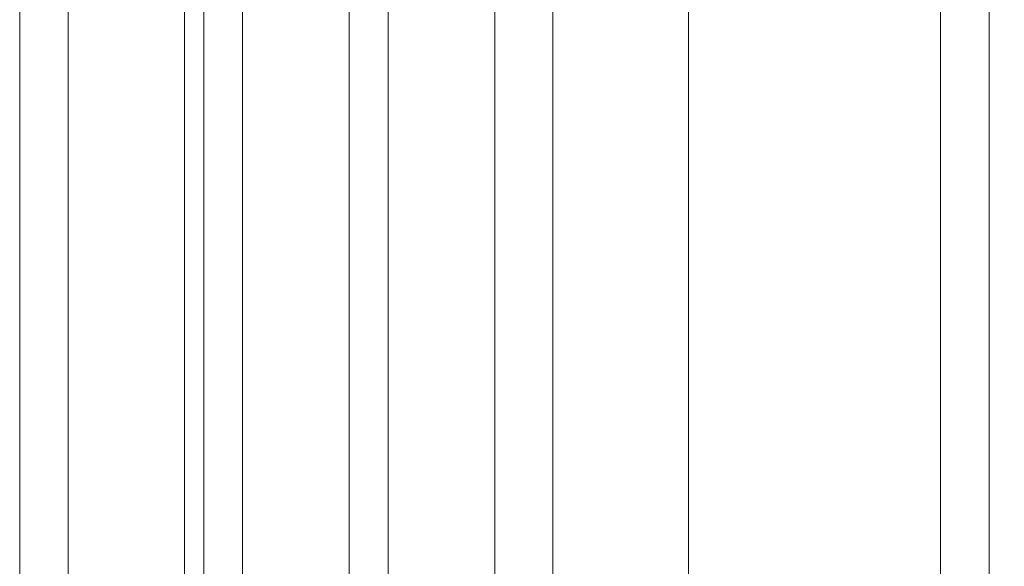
# Model space of a CAD drawing. Header units: metres. Extents: x 69 to 122.5, y -21.4 to -4.6.
# Tile 161 of 250: x 77.335 to 77.4366, y -9.3137 to -9.2574. Entities that reach past the tile are written whole.
import ezdxf

# ---------------------------------------------------------------- set-up
doc = ezdxf.new("R2010")
doc.units = ezdxf.units.M
doc.header["$LTSCALE"] = 0.02
doc.layers.add('032_Metallarbeiten-Fenster', color=7, linetype='Continuous', lineweight=5)
doc.layers.add('Keine', color=7, linetype='Continuous', lineweight=9)

msp = doc.modelspace()

# ---------------------------------------------------------------- linework, layer by layer
at = {"layer": '032_Metallarbeiten-Fenster', "color": 7, "lineweight": 13}
for p, q in [((77.34, -9.33364), (77.34, -8.02635)), ((77.335, -9.33364), (77.335, -8.02844)), ((77.404, -9.31844), (77.404, -8.02844)), ((77.435, -9.32064), (77.435, -8.02844))]:
    msp.add_line(p, q, dxfattribs=at)
at = {"layer": '032_Metallarbeiten-Fenster', "color": 7, "linetype": 'Continuous', "lineweight": 18}
for points in [[(77.352, -9.33514), (77.352, -8.02635), (77.358, -8.02635), (77.358, -9.33514)], [(77.369, -9.33514), (77.369, -8.02635), (77.373, -8.02635), (77.373, -9.33514)], [(77.384, -8.02635), (77.39, -8.02635), (77.39, -9.33514), (77.384, -9.33514)]]:
    msp.add_lwpolyline(points, close=True, dxfattribs=at)
at = {"layer": '032_Metallarbeiten-Fenster', "lineweight": 18}
msp.add_lwpolyline([(77.354, -8.02635), (77.39, -8.02635), (77.39, -9.33514), (77.354, -9.33514)], close=True, dxfattribs=at)
at = {"layer": 'Keine', "color": 8, "linetype": 'Continuous', "lineweight": 13, "true_color": 0x808080}
msp.add_lwpolyline([(77.43, -7.03863), (77.645, -7.03863), (77.645, -9.41814), (77.43, -9.41814)], close=True, dxfattribs=at)

doc.saveas('drawing.dxf')
